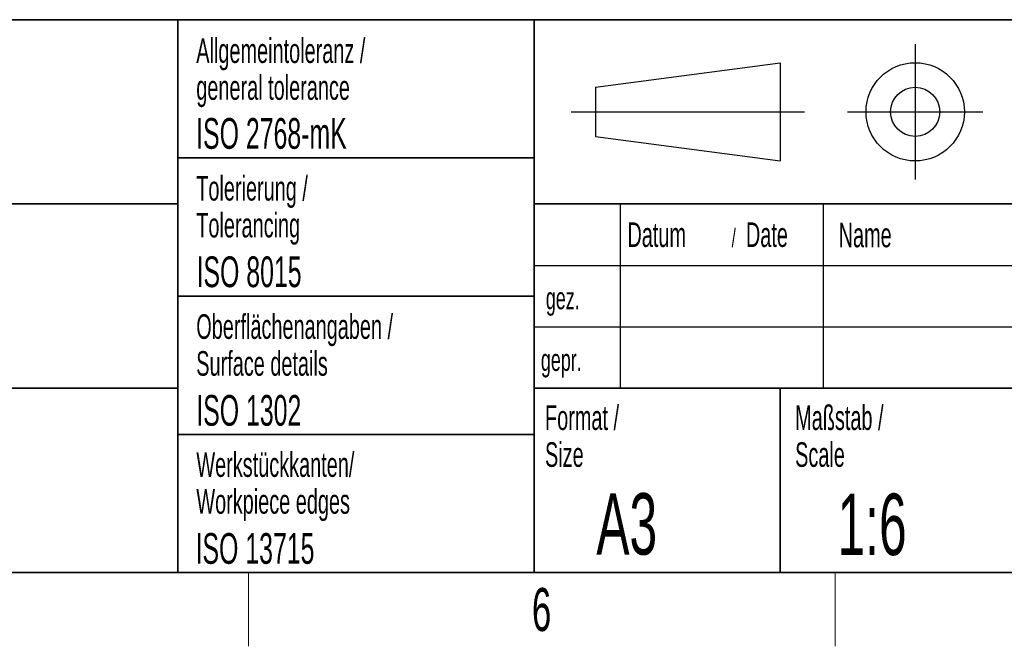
# Paper-space layout 'Blatt4' of a CAD drawing. Header units: millimetres. Extents: x 5 to 418, y 2 to 292.
# Tile 68 of 88: x 246 to 326, y 6 to 57. Entities that reach past the tile are written whole.
import ezdxf

# ---------------------------------------------------------------- set-up
doc = ezdxf.new("R2010")
doc.units = ezdxf.units.MM
doc.layers.add('SLD-0', color=7, linetype='Continuous')
doc.styles.add('SLDTEXTSTYLE0', font='TXT', dxfattribs={"width": 0.605})

psp = doc.layouts.new('Blatt4')

# ---------------------------------------------------------------- linework, layer by layer
at = {"layer": 'SLD-0', "lineweight": 35}
for p, q in [((135, 57), (408, 57)), ((259, 57), (259, 12)), ((288, 57), (288, 12)), ((259, 45.75), (288, 45.75)), ((202.5, 42), (259, 42)), ((408, 42), (288, 42)), ((259, 34.5), (288, 34.5)), ((202.5, 27), (259, 27)), ((288, 27), (408, 27)), ((308, 27), (308, 12)), ((259, 23.25), (288, 23.25)), ((26, 12), (408, 12)), ((135, 12), (408, 12))]:
    psp.add_line(p, q, dxfattribs=at)
at = {"layer": 'SLD-0'}
for p, q in [((319, 55), (319, 44)), ((293, 51.5), (308, 53.5)), ((308, 53.5), (308, 45.5)), ((293, 51.5), (293, 47.5)), ((291, 49.5), (310, 49.5)), ((313.5, 49.5), (324.5, 49.5)), ((293, 47.5), (308, 45.5)), ((295, 42), (295, 27)), ((311.5, 42), (311.5, 27)), ((288, 37), (408, 37)), ((288, 32), (328, 32))]:
    psp.add_line(p, q, dxfattribs=at)
at = {"layer": 'SLD-0', "lineweight": 18}
for p, q in [((264.75, 6), (264.75, 12)), ((312.5, 6), (312.5, 12))]:
    psp.add_line(p, q, dxfattribs=at)
at = {"layer": 'SLD-0'}
for radius in [4, 2]:
    psp.add_circle((319, 49.5), radius, dxfattribs=at)

# ---------------------------------------------------------------- texts
at = {"layer": 'SLD-0', "style": 'SLDTEXTSTYLE0'}
for s, insert, char_height, attachment_point in [('Allgemeintoleranz /', (260.504, 55.478), 2, 1), ('general tolerance', (260.504, 52.478), 2, 1), ('ISO 2768-mK', (260.494, 48.993), 2.5, 1), ('Tolerierung /', (260.502, 44.279), 2, 1), ('Tolerancing', (260.502, 41.279), 2, 1), ('Datum', (295.586, 40.504), 2, 1), ('/', (304.069, 40.004), 1.5, 1), ('Date', (305.225, 40.504), 2, 1), ('Name', (312.77, 40.479), 2, 1), ('ISO 8015', (260.528, 37.733), 2.5, 1), ('Schutzvermerk ISO 16016 beachten /', (204.464, 37.406), 2, 1), ('gez.', (288.947, 35.233), 1.8, 1), ('Oberflächenangaben /', (260.503, 33.023), 2, 1), ('Surface details', (260.503, 30.023), 2, 1), ('gepr.', (288.545, 30.212), 1.8, 1), ('ISO 1302', (260.504, 26.453), 2.5, 1), ('Format /', (288.879, 25.607), 2, 1), ('Maßstab /', (309.231, 25.607), 2, 1), ('Keine Maße aus der Zeichnung abnehmen. /', (204.464, 22.729), 2, 1), ('Size', (288.879, 22.607), 2, 1), ('Scale', (309.231, 22.607), 2, 1), ('Werkstückkanten/', (260.509, 21.791), 2, 1), ('Workpiece edges', (260.509, 18.791), 2, 1), ('A3', (293.057, 18.463), 5, 1), ('1:6', (312.683, 18.427), 5, 1), ('ISO 13715', (260.447, 15.216), 2.5, 1), ('6', (288.603, 10.743), 3.5, 2)]:
    psp.add_mtext(s, dxfattribs=dict(at, insert=insert, char_height=char_height, attachment_point=attachment_point))

doc.saveas('drawing.dxf')
